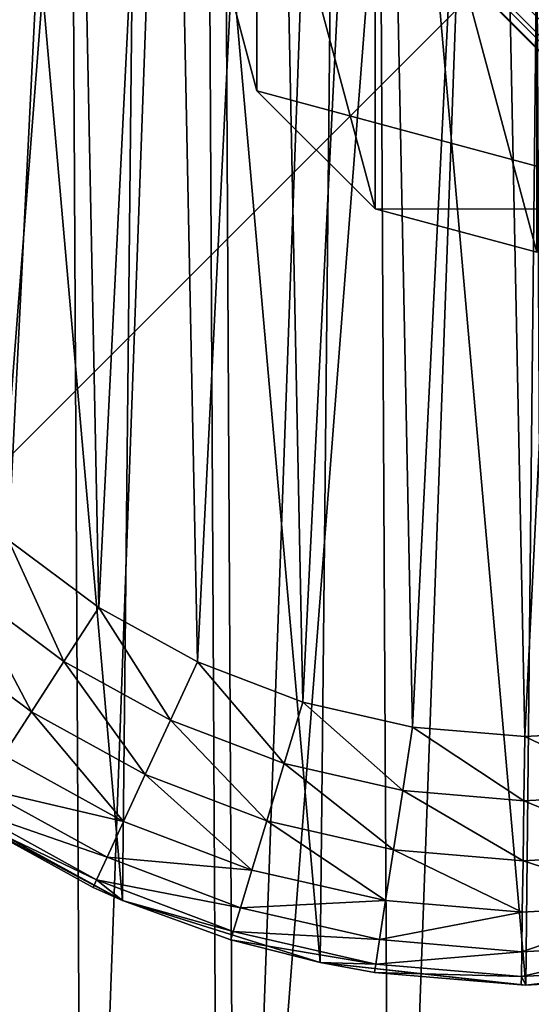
# Model space of a CAD drawing. Header units: millimetres. Extents: x -102 to 98, y 1 to 201.
# Tile 7 of 31: x -12 to -2, y 79 to 99. Entities that reach past the tile are written whole.
import ezdxf

# ---------------------------------------------------------------- set-up
doc = ezdxf.new("R2010")
doc.units = ezdxf.units.MM
doc.header["$LTSCALE"] = 25.4
doc.layers.get('0').update_dxf_attribs({"true_color": 0xff5454})

# ---------------------------------------------------------------- blocks, each defined once
blk = doc.blocks.new('COBA-ANTIQUE-I-9042.STL')
at = {"color": 39, "true_color": 0x42361f}
mesh = blk.add_polyface(dxfattribs=at)
corners = [(98.319, 201, -35.4), (-101.681, 1, -35.4), (-101.681, 201, -35.4), (98.319, 1, -35.4)]
mesh.append_faces([[corners[k] for k in face] for face in [(0, 1, 2), (1, 0, 3)]], dxfattribs={"vtx0": -1, "color": 39})
mesh = blk.add_polyface(dxfattribs=at)
corners = [(98.319, 1, -30), (-101.681, 201, -30), (-101.681, 1, -30), (98.319, 201, -30)]
mesh.append_faces([[corners[k] for k in face] for face in [(0, 1, 2), (1, 0, 3)]], dxfattribs={"vtx0": -1, "color": 39})
at = {"color": 250, "true_color": 0x262626}
mesh = blk.add_polyface(dxfattribs=at)
corners = [(-68.295, 169.696, -46.25), (66.909, 33.833, -46.77), (-68.848, 169.591, -46.77), (67.014, 34.386, -46.25)]
mesh.append_faces([[corners[k] for k in face] for face in [(0, 1, 2), (1, 0, 3)]], dxfattribs={"vtx0": -1, "color": 250})
mesh = blk.add_polyface(dxfattribs=at)
corners = [(3.957, 97.766, -45.4), (67.035, 34.602, -45.849), (-68.295, 169.696, -46.25)]
mesh.append_faces([[corners[k] for k in face] for face in [(0, 1, 2)]], dxfattribs={"color": 250})
mesh = blk.add_polyface(dxfattribs=at)
corners = [(3.957, 97.766, -45.4), (-68.295, 169.696, -46.25), (-4.916, 106.638, -45.4)]
mesh.append_faces([[corners[k] for k in face] for face in [(0, 1, 2)]], dxfattribs={"color": 250})
mesh = blk.add_polyface(dxfattribs=at)
corners = [(67.035, 34.602, -45.849), (67.014, 34.386, -46.25), (-68.295, 169.696, -46.25)]
mesh.append_faces([[corners[k] for k in face] for face in [(0, 1, 2)]], dxfattribs={"color": 250})
mesh = blk.add_polyface(dxfattribs=at)
corners = [(-69.018, 169.539, -46.872), (66.682, 33.274, -47.039), (-69.408, 169.364, -47.039), (66.857, 33.663, -46.872)]
mesh.append_faces([[corners[k] for k in face] for face in [(0, 1, 2), (1, 0, 3)]], dxfattribs={"vtx0": -1, "color": 250})
mesh = blk.add_polyface(dxfattribs=at)
corners = [(-68.848, 169.591, -46.77), (66.857, 33.663, -46.872), (-69.018, 169.539, -46.872), (66.909, 33.833, -46.77)]
mesh.append_faces([[corners[k] for k in face] for face in [(0, 1, 2), (1, 0, 3)]], dxfattribs={"vtx0": -1, "color": 250})
mesh = blk.add_polyface(dxfattribs=at)
corners = [(-69.408, 169.364, -47.039), (66.406, 32.912, -47.1), (-69.769, 169.088, -47.1), (66.682, 33.274, -47.039)]
mesh.append_faces([[corners[k] for k in face] for face in [(0, 1, 2), (1, 0, 3)]], dxfattribs={"vtx0": -1, "color": 250})
mesh = blk.add_polyface(dxfattribs=at)
corners = [(-69.769, 169.088, -47.1), (66.046, 32.637, -47.039), (-70.045, 168.726, -47.039), (66.406, 32.912, -47.1)]
mesh.append_faces([[corners[k] for k in face] for face in [(0, 1, 2), (1, 0, 3)]], dxfattribs={"vtx0": -1, "color": 250})
mesh = blk.add_polyface(dxfattribs=at)
corners = [(-70.045, 168.726, -47.039), (65.655, 32.461, -46.872), (-70.22, 168.337, -46.872), (66.046, 32.637, -47.039)]
mesh.append_faces([[corners[k] for k in face] for face in [(0, 1, 2), (1, 0, 3)]], dxfattribs={"vtx0": -1, "color": 250})
mesh = blk.add_polyface(dxfattribs=at)
corners = [(-70.22, 168.337, -46.872), (65.485, 32.409, -46.77), (-70.272, 168.167, -46.77), (65.655, 32.461, -46.872)]
mesh.append_faces([[corners[k] for k in face] for face in [(0, 1, 2), (1, 0, 3)]], dxfattribs={"vtx0": -1, "color": 250})
mesh = blk.add_polyface(dxfattribs=at)
corners = [(-70.272, 168.167, -46.77), (64.932, 32.304, -46.25), (-70.377, 167.614, -46.25), (65.485, 32.409, -46.77)]
mesh.append_faces([[corners[k] for k in face] for face in [(0, 1, 2), (1, 0, 3)]], dxfattribs={"vtx0": -1, "color": 250})
mesh = blk.add_polyface(dxfattribs=at)
corners = [(-70.377, 167.614, -46.25), (64.932, 32.304, -46.25), (-70.398, 167.398, -45.85)]
mesh.append_faces([[corners[k] for k in face] for face in [(0, 1, 2)]], dxfattribs={"color": 250})
mesh = blk.add_polyface(dxfattribs=at)
corners = [(-7.32, 104.234, -45.4), (-70.398, 167.398, -45.85), (64.932, 32.304, -46.25)]
mesh.append_faces([[corners[k] for k in face] for face in [(0, 1, 2)]], dxfattribs={"color": 250})
mesh = blk.add_polyface(dxfattribs=at)
corners = [(-41.527, 97.486, 0), (-40.509, 110.615, 0), (-41.562, 104.093, 0), (-40.405, 90.976, 0), (-38.397, 116.874, 0), (-38.227, 84.739, 0), (-35.283, 122.701, 0), (-35.052, 78.946, 0), (-31.253, 127.936, 0), (-30.967, 73.754, 0), (-26.416, 132.436, 0), (-26.083, 69.305, 0), (-20.905, 136.078, 0), (-20.533, 65.721, 0), (-14.869, 138.764, 0), (-14.47, 63.099, 0), (-8.473, 140.419, 0), (-8.057, 61.511, 0), (-1.893, 140.999, 0), (-1.47, 61.001, 0), (4.694, 140.489, 0), (5.11, 61.581, 0), (11.107, 138.901, 0), (11.506, 63.236, 0), (17.17, 136.279, 0), (17.542, 65.922, 0), (22.72, 132.695, 0), (23.053, 69.564, 0), (27.604, 128.246, 0), (27.89, 74.064, 0), (31.689, 123.054, 0), (31.92, 79.299, 0), (34.864, 117.261, 0), (35.034, 85.126, 0), (37.042, 111.024, 0), (37.146, 91.385, 0), (38.164, 104.514, 0), (38.199, 97.907, 0)]
mesh.append_faces([[corners[k] for k in face] for face in [(0, 1, 2), (36, 35, 37)]], dxfattribs={"vtx0": -1, "color": 250})
mesh.append_faces([[corners[k] for k in face] for face in [(1, 3, 4), (4, 5, 6), (6, 7, 8), (8, 9, 10), (10, 11, 12), (12, 13, 14), (14, 15, 16), (16, 17, 18), (18, 19, 20), (20, 21, 22), (22, 23, 24), (24, 25, 26), (26, 27, 28), (28, 29, 30), (30, 31, 32), (32, 33, 34), (34, 35, 36)]], dxfattribs={"vtx0": -1, "vtx1": -1, "color": 250})
mesh.append_faces([[corners[k] for k in face] for face in [(1, 0, 3), (4, 3, 5), (6, 5, 7), (8, 7, 9), (10, 9, 11), (12, 11, 13), (14, 13, 15), (16, 15, 17), (18, 17, 19), (20, 19, 21), (22, 21, 23), (24, 23, 25), (26, 25, 27), (28, 27, 29), (30, 29, 31), (32, 31, 33), (34, 33, 35)]], dxfattribs={"vtx0": -1, "vtx2": -1, "color": 250})
mesh = blk.add_polyface(dxfattribs=at)
corners = [(-39.568, 103.938, -30), (-39.535, 97.662, -30), (-39.681, 100.799, -30), (-39.196, 107.057, -30), (-39.13, 94.548, -30), (-38.567, 110.134, -30), (-38.469, 91.477, -30), (-37.687, 113.149, -30), (-37.557, 88.472, -30), (-36.561, 116.081, -30), (-36.4, 85.552, -30), (-35.196, 118.909, -30), (-35.006, 82.738, -30), (-33.603, 121.616, -30), (-33.384, 80.048, -30), (-31.792, 124.181, -30), (-31.545, 77.502, -30), (-29.774, 126.589, -30), (-29.503, 75.116, -30), (-27.565, 128.821, -30), (-27.27, 72.907, -30), (-25.18, 130.864, -30), (-24.863, 70.89, -30), (-22.633, 132.702, -30), (-22.297, 69.078, -30), (-19.944, 134.324, -30), (-19.591, 67.485, -30), (-17.129, 135.718, -30), (-16.762, 66.121, -30), (-14.21, 136.875, -30), (-13.83, 64.994, -30), (-11.204, 137.787, -30), (-10.815, 64.114, -30), (-8.134, 138.448, -30), (-7.738, 63.486, -30), (-5.019, 138.853, -30), (-4.62, 63.114, -30), (-1.882, 138.999, -30), (-1.481, 63.001, -30), (1.257, 138.886, -30), (1.656, 63.147, -30), (4.375, 138.514, -30), (4.771, 63.552, -30), (7.452, 137.886, -30), (7.841, 64.213, -30), (10.467, 137.006, -30), (10.847, 65.125, -30), (13.399, 135.879, -30), (13.766, 66.282, -30), (16.228, 134.515, -30), (16.581, 67.676, -30), (18.934, 132.922, -30), (19.27, 69.298, -30), (21.5, 131.11, -30), (21.817, 71.136, -30), (23.907, 129.093, -30), (24.202, 73.179, -30), (26.14, 126.884, -30), (26.412, 75.411, -30), (28.182, 124.498, -30), (28.429, 77.819, -30), (30.021, 121.952, -30), (30.24, 80.384, -30), (31.643, 119.262, -30), (31.834, 83.091, -30), (33.037, 116.448, -30), (33.198, 85.919, -30), (34.194, 113.528, -30), (34.324, 88.851, -30), (35.106, 110.523, -30), (35.204, 91.866, -30), (35.767, 107.452, -30), (35.833, 94.943, -30), (36.172, 104.338, -30), (36.205, 98.062, -30), (36.318, 101.201, -30)]
mesh.append_faces([[corners[k] for k in face] for face in [(0, 1, 2), (74, 73, 75)]], dxfattribs={"vtx0": -1, "color": 250})
mesh.append_faces([[corners[k] for k in face] for face in [(1, 3, 4), (4, 5, 6), (6, 7, 8), (8, 9, 10), (10, 11, 12), (12, 13, 14), (14, 15, 16), (16, 17, 18), (18, 19, 20), (20, 21, 22), (22, 23, 24), (24, 25, 26), (26, 27, 28), (28, 29, 30), (30, 31, 32), (32, 33, 34), (34, 35, 36), (36, 37, 38), (38, 39, 40), (40, 41, 42), (42, 43, 44), (44, 45, 46), (46, 47, 48), (48, 49, 50), (50, 51, 52), (52, 53, 54), (54, 55, 56), (56, 57, 58), (58, 59, 60), (60, 61, 62), (62, 63, 64), (64, 65, 66), (66, 67, 68), (68, 69, 70), (70, 71, 72), (72, 73, 74)]], dxfattribs={"vtx0": -1, "vtx1": -1, "color": 250})
mesh.append_faces([[corners[k] for k in face] for face in [(1, 0, 3), (4, 3, 5), (6, 5, 7), (8, 7, 9), (10, 9, 11), (12, 11, 13), (14, 13, 15), (16, 15, 17), (18, 17, 19), (20, 19, 21), (22, 21, 23), (24, 23, 25), (26, 25, 27), (28, 27, 29), (30, 29, 31), (32, 31, 33), (34, 33, 35), (36, 35, 37), (38, 37, 39), (40, 39, 41), (42, 41, 43), (44, 43, 45), (46, 45, 47), (48, 47, 49), (50, 49, 51), (52, 51, 53), (54, 53, 55), (56, 55, 57), (58, 57, 59), (60, 59, 61), (62, 61, 63), (64, 63, 65), (66, 65, 67), (68, 67, 69), (70, 69, 71), (72, 71, 73)]], dxfattribs={"vtx0": -1, "vtx2": -1, "color": 250})
mesh = blk.add_polyface(dxfattribs=at)
corners = [(-22.479, 105.361, -110.4), (-22.565, 97.07, -110.4), (-22.93, 101.22, -110.4), (-21.397, 93.071, -110.4), (-21.229, 109.335, -110.4), (-19.471, 89.377, -110.4), (-19.227, 112.988, -110.4), (-16.862, 86.13, -110.4), (-16.551, 116.181, -110.4), (-13.669, 83.454, -110.4), (-13.304, 118.79, -110.4), (-10.016, 81.453, -110.4), (-9.61, 120.715, -110.4), (-6.042, 80.202, -110.4), (-5.611, 121.883, -110.4), (-1.901, 79.751, -110.4), (-1.462, 122.249, -110.4), (2.249, 80.117, -110.4), (2.679, 121.798, -110.4), (6.247, 81.285, -110.4), (6.653, 120.547, -110.4), (9.941, 83.21, -110.4), (10.306, 118.546, -110.4), (13.188, 85.819, -110.4), (13.499, 115.87, -110.4), (15.864, 89.012, -110.4), (16.108, 112.623, -110.4), (17.866, 92.665, -110.4), (18.034, 108.929, -110.4), (19.116, 96.639, -110.4), (19.202, 104.93, -110.4), (19.567, 100.78, -110.4)]
mesh.append_faces([[corners[k] for k in face] for face in [(0, 1, 2), (29, 30, 31)]], dxfattribs={"vtx0": -1, "color": 250})
mesh.append_faces([[corners[k] for k in face] for face in [(1, 0, 3), (3, 4, 5), (5, 6, 7), (7, 8, 9), (9, 10, 11), (11, 12, 13), (13, 14, 15), (15, 16, 17), (17, 18, 19), (19, 20, 21), (21, 22, 23), (23, 24, 25), (25, 26, 27), (27, 28, 29)]], dxfattribs={"vtx0": -1, "vtx1": -1, "color": 250})
mesh.append_faces([[corners[k] for k in face] for face in [(3, 0, 4), (5, 4, 6), (7, 6, 8), (9, 8, 10), (11, 10, 12), (13, 12, 14), (15, 14, 16), (17, 16, 18), (19, 18, 20), (21, 20, 22), (23, 22, 24), (25, 24, 26), (27, 26, 28), (29, 28, 30)]], dxfattribs={"vtx0": -1, "vtx2": -1, "color": 250})
mesh = blk.add_polyface(dxfattribs=at)
corners = [(-17.724, 98.414, -45.4), (-17.816, 102.936, -45.4), (-17.928, 100.672, -45.4), (-17.389, 105.163, -45.4), (-17.208, 96.206, -45.4), (-16.657, 107.308, -45.4), (-16.39, 94.092, -45.4), (-15.633, 109.331, -45.4), (-15.285, 92.112, -45.4), (-14.338, 111.192, -45.4), (-13.916, 90.305, -45.4), (-12.797, 112.854, -45.4), (-12.309, 88.707, -45.4), (-11.039, 114.286, -45.4), (-10.494, 87.347, -45.4), (-9.099, 115.459, -45.4), (-8.508, 86.254, -45.4), (-7.014, 116.35, -45.4), (-6.39, 85.447, -45.4), (-4.826, 116.943, -45.4), (-4.179, 84.943, -45.4), (-2.577, 117.225, -45.4), (-1.92, 84.752, -45.4), (-0.31, 117.192, -45.4), (0.343, 84.877, -45.4), (1.93, 116.844, -45.4), (2.568, 85.315, -45.4), (4.1, 116.187, -45.4), (4.709, 86.059, -45.4), (6.158, 115.234, -45.4), (6.726, 87.094, -45.4), (8.062, 114.005, -45.4), (8.58, 88.4, -45.4), (9.777, 112.522, -45.4), (10.233, 89.95, -45.4), (11.269, 110.815, -45.4), (11.655, 91.716, -45.4), (12.509, 108.917, -45.4), (12.818, 93.663, -45.4), (13.473, 106.865, -45.4), (13.698, 95.752, -45.4), (14.142, 104.699, -45.4), (14.278, 97.943, -45.4), (14.503, 102.461, -45.4), (14.549, 100.194, -45.4)]
mesh.append_faces([[corners[k] for k in face] for face in [(0, 1, 2), (43, 42, 44)]], dxfattribs={"vtx0": -1, "color": 250})
mesh.append_faces([[corners[k] for k in face] for face in [(1, 0, 3), (3, 4, 5), (5, 6, 7), (7, 8, 9), (9, 10, 11), (11, 12, 13), (13, 14, 15), (15, 16, 17), (17, 18, 19), (19, 20, 21), (21, 22, 23), (23, 24, 25), (25, 26, 27), (27, 28, 29), (29, 30, 31), (31, 32, 33), (33, 34, 35), (35, 36, 37), (37, 38, 39), (39, 40, 41), (41, 42, 43)]], dxfattribs={"vtx0": -1, "vtx1": -1, "color": 250})
mesh.append_faces([[corners[k] for k in face] for face in [(3, 0, 4), (5, 4, 6), (7, 6, 8), (9, 8, 10), (11, 10, 12), (13, 12, 14), (15, 14, 16), (17, 16, 18), (19, 18, 20), (21, 20, 22), (23, 22, 24), (25, 24, 26), (27, 26, 28), (29, 28, 30), (31, 30, 32), (33, 32, 34), (35, 34, 36), (37, 36, 38), (39, 38, 40), (41, 40, 42)]], dxfattribs={"vtx0": -1, "vtx2": -1, "color": 250})
mesh = blk.add_polyface(dxfattribs=at)
corners = [(-7.311, 97.75, -35.4), (-7.311, 104.25, -35.4), (-8.181, 101, -35.4), (-4.931, 95.371, -35.4), (-4.931, 106.629, -35.4), (-1.681, 94.5, -35.4), (-1.681, 107.5, -35.4), (1.569, 95.371, -35.4), (1.569, 106.629, -35.4), (3.948, 97.75, -35.4), (3.948, 104.25, -35.4), (4.819, 101, -35.4)]
mesh.append_faces([[corners[k] for k in face] for face in [(0, 1, 2), (10, 9, 11)]], dxfattribs={"vtx0": -1, "color": 250})
mesh.append_faces([[corners[k] for k in face] for face in [(1, 3, 4), (4, 5, 6), (6, 7, 8), (8, 9, 10)]], dxfattribs={"vtx0": -1, "vtx1": -1, "color": 250})
mesh.append_faces([[corners[k] for k in face] for face in [(1, 0, 3), (4, 3, 5), (6, 5, 7), (8, 7, 9)]], dxfattribs={"vtx0": -1, "vtx2": -1, "color": 250})
mesh = blk.add_polyface(dxfattribs=at)
corners = [(-1.681, 107.5, -45.4), (3.957, 97.766, -45.4), (-4.916, 106.638, -45.4), (1.569, 106.629, -45.4), (3.948, 104.25, -45.4), (4.819, 101, -45.4)]
mesh.append_faces([[corners[k] for k in face] for face in [(0, 1, 2), (1, 4, 5)]], dxfattribs={"vtx0": -1, "color": 250})
mesh.append_faces([[corners[k] for k in face] for face in [(1, 0, 3), (1, 3, 4)]], dxfattribs={"vtx0": -1, "vtx2": -1, "color": 250})
mesh = blk.add_polyface(dxfattribs=at)
corners = [(-7.32, 104.234, -45.4), (-7.311, 97.75, -45.4), (-8.181, 101, -45.4), (1.553, 95.362, -45.4), (-4.931, 95.371, -45.4), (-1.681, 94.5, -45.4)]
mesh.append_faces([[corners[k] for k in face] for face in [(0, 1, 2), (4, 3, 5)]], dxfattribs={"vtx0": -1, "color": 250})
mesh.append_faces([[corners[k] for k in face] for face in [(1, 3, 4)]], dxfattribs={"vtx0": -1, "vtx1": -1, "color": 250})
mesh.append_faces([[corners[k] for k in face] for face in [(1, 0, 3)]], dxfattribs={"vtx0": -1, "vtx2": -1, "color": 250})
mesh = blk.add_polyface(dxfattribs=at)
corners = [(-7.32, 104.234, -45.4), (64.932, 32.304, -46.25), (1.553, 95.362, -45.4)]
mesh.append_faces([[corners[k] for k in face] for face in [(0, 1, 2)]], dxfattribs={"color": 250})
mesh = blk.add_polyface(dxfattribs=at)
corners = [(-8.181, 101, -35.4), (-7.311, 97.75, -45.4), (-7.311, 97.75, -35.4), (-8.181, 101, -45.4)]
mesh.append_faces([[corners[k] for k in face] for face in [(0, 1, 2), (1, 0, 3)]], dxfattribs={"vtx0": -1, "color": 250})
mesh = blk.add_polyface(dxfattribs=at)
corners = [(-4.931, 95.371, -35.4), (-7.311, 97.75, -45.4), (-4.931, 95.371, -45.4), (-7.311, 97.75, -35.4)]
mesh.append_faces([[corners[k] for k in face] for face in [(0, 1, 2), (1, 0, 3)]], dxfattribs={"vtx0": -1, "color": 250})
mesh = blk.add_polyface(dxfattribs=at)
corners = [(-1.681, 94.5, -35.4), (-4.931, 95.371, -45.4), (-1.681, 94.5, -45.4), (-4.931, 95.371, -35.4)]
mesh.append_faces([[corners[k] for k in face] for face in [(0, 1, 2), (1, 0, 3)]], dxfattribs={"vtx0": -1, "color": 250})
mesh = blk.add_polyface(dxfattribs=at)
corners = [(-11.196, 86.26, -45.57), (-12.309, 88.707, -45.4), (-13.155, 87.728, -45.57), (-10.494, 87.347, -45.4)]
mesh.append_faces([[corners[k] for k in face] for face in [(0, 1, 2), (1, 0, 3)]], dxfattribs={"vtx0": -1, "color": 250})
mesh = blk.add_polyface(dxfattribs=at)
corners = [(-11.85, 85.247, -46.07), (-13.155, 87.728, -45.57), (-13.944, 86.815, -46.07), (-11.196, 86.26, -45.57)]
mesh.append_faces([[corners[k] for k in face] for face in [(0, 1, 2), (1, 0, 3)]], dxfattribs={"vtx0": -1, "color": 250})
mesh = blk.add_polyface(dxfattribs=at)
corners = [(-9.052, 85.079, -45.57), (-10.494, 87.347, -45.4), (-11.196, 86.26, -45.57), (-8.508, 86.254, -45.4)]
mesh.append_faces([[corners[k] for k in face] for face in [(0, 1, 2), (1, 0, 3)]], dxfattribs={"vtx0": -1, "color": 250})
mesh = blk.add_polyface(dxfattribs=at)
corners = [(-12.412, 84.377, -46.864), (-13.944, 86.815, -46.07), (-14.621, 86.032, -46.864), (-11.85, 85.247, -46.07)]
mesh.append_faces([[corners[k] for k in face] for face in [(0, 1, 2), (1, 0, 3)]], dxfattribs={"vtx0": -1, "color": 250})
mesh = blk.add_polyface(dxfattribs=at)
corners = [(-9.559, 83.985, -46.07), (-11.196, 86.26, -45.57), (-11.85, 85.247, -46.07), (-9.052, 85.079, -45.57)]
mesh.append_faces([[corners[k] for k in face] for face in [(0, 1, 2), (1, 0, 3)]], dxfattribs={"vtx0": -1, "color": 250})
mesh = blk.add_polyface(dxfattribs=at)
corners = [(-6.765, 84.208, -45.57), (-8.508, 86.254, -45.4), (-9.052, 85.079, -45.57), (-6.39, 85.447, -45.4)]
mesh.append_faces([[corners[k] for k in face] for face in [(0, 1, 2), (1, 0, 3)]], dxfattribs={"vtx0": -1, "color": 250})
mesh = blk.add_polyface(dxfattribs=at)
corners = [(-4.378, 83.664, -45.57), (-6.39, 85.447, -45.4), (-6.765, 84.208, -45.57), (-4.179, 84.943, -45.4)]
mesh.append_faces([[corners[k] for k in face] for face in [(0, 1, 2), (1, 0, 3)]], dxfattribs={"vtx0": -1, "color": 250})
mesh = blk.add_polyface(dxfattribs=at)
corners = [(-9.994, 83.045, -46.864), (-11.85, 85.247, -46.07), (-12.412, 84.377, -46.864), (-9.559, 83.985, -46.07)]
mesh.append_faces([[corners[k] for k in face] for face in [(0, 1, 2), (1, 0, 3)]], dxfattribs={"vtx0": -1, "color": 250})
mesh = blk.add_polyface(dxfattribs=at)
corners = [(-7.114, 83.054, -46.07), (-9.052, 85.079, -45.57), (-9.559, 83.985, -46.07), (-6.765, 84.208, -45.57)]
mesh.append_faces([[corners[k] for k in face] for face in [(0, 1, 2), (1, 0, 3)]], dxfattribs={"vtx0": -1, "color": 250})
mesh = blk.add_polyface(dxfattribs=at)
corners = [(-1.939, 83.458, -45.57), (-4.179, 84.943, -45.4), (-4.378, 83.664, -45.57), (-1.92, 84.752, -45.4)]
mesh.append_faces([[corners[k] for k in face] for face in [(0, 1, 2), (1, 0, 3)]], dxfattribs={"vtx0": -1, "color": 250})
mesh = blk.add_polyface(dxfattribs=at)
corners = [(0.505, 83.593, -45.57), (-1.92, 84.752, -45.4), (-1.939, 83.458, -45.57), (0.343, 84.877, -45.4)]
mesh.append_faces([[corners[k] for k in face] for face in [(0, 1, 2), (1, 0, 3)]], dxfattribs={"vtx0": -1, "color": 250})
mesh = blk.add_polyface(dxfattribs=at)
corners = [(-9.994, 83.045, -46.864), (-12.843, 83.709, -47.9), (-10.328, 82.324, -47.9), (-12.412, 84.377, -46.864)]
mesh.append_faces([[corners[k] for k in face] for face in [(0, 1, 2), (1, 0, 3)]], dxfattribs={"vtx0": -1, "color": 250})
mesh = blk.add_polyface(dxfattribs=at)
corners = [(-4.564, 82.473, -46.07), (-6.765, 84.208, -45.57), (-7.114, 83.054, -46.07), (-4.378, 83.664, -45.57)]
mesh.append_faces([[corners[k] for k in face] for face in [(0, 1, 2), (1, 0, 3)]], dxfattribs={"vtx0": -1, "color": 250})
mesh = blk.add_polyface(dxfattribs=at)
corners = [(-7.414, 82.063, -46.864), (-9.559, 83.985, -46.07), (-9.994, 83.045, -46.864), (-7.114, 83.054, -46.07)]
mesh.append_faces([[corners[k] for k in face] for face in [(0, 1, 2), (1, 0, 3)]], dxfattribs={"vtx0": -1, "color": 250})
mesh = blk.add_polyface(dxfattribs=at)
corners = [(-10.328, 82.324, -47.9), (-13.114, 83.29, -49.106), (-10.538, 81.871, -49.106), (-12.843, 83.709, -47.9)]
mesh.append_faces([[corners[k] for k in face] for face in [(0, 1, 2), (1, 0, 3)]], dxfattribs={"vtx0": -1, "color": 250})
mesh = blk.add_polyface(dxfattribs=at)
corners = [(-1.957, 82.252, -46.07), (-4.378, 83.664, -45.57), (-4.564, 82.473, -46.07), (-1.939, 83.458, -45.57)]
mesh.append_faces([[corners[k] for k in face] for face in [(0, 1, 2), (1, 0, 3)]], dxfattribs={"vtx0": -1, "color": 250})
mesh = blk.add_polyface(dxfattribs=at)
corners = [(-13.206, 83.146, -50.4), (-13.669, 83.454, -110.4), (-10.016, 81.453, -110.4)]
mesh.append_faces([[corners[k] for k in face] for face in [(0, 1, 2)]], dxfattribs={"color": 250})
mesh = blk.add_polyface(dxfattribs=at)
corners = [(0.655, 82.396, -46.07), (-1.939, 83.458, -45.57), (-1.957, 82.252, -46.07), (0.505, 83.593, -45.57)]
mesh.append_faces([[corners[k] for k in face] for face in [(0, 1, 2), (1, 0, 3)]], dxfattribs={"vtx0": -1, "color": 250})
mesh = blk.add_polyface(dxfattribs=at)
corners = [(-10.538, 81.871, -49.106), (-13.206, 83.146, -50.4), (-10.609, 81.716, -50.4), (-13.114, 83.29, -49.106)]
mesh.append_faces([[corners[k] for k in face] for face in [(0, 1, 2), (1, 0, 3)]], dxfattribs={"vtx0": -1, "color": 250})
mesh = blk.add_polyface(dxfattribs=at)
corners = [(-13.206, 83.146, -50.4), (-10.016, 81.453, -110.4), (-10.609, 81.716, -50.4)]
mesh.append_faces([[corners[k] for k in face] for face in [(0, 1, 2)]], dxfattribs={"color": 250})
mesh = blk.add_polyface(dxfattribs=at)
corners = [(-7.414, 82.063, -46.864), (-10.328, 82.324, -47.9), (-7.644, 81.303, -47.9), (-9.994, 83.045, -46.864)]
mesh.append_faces([[corners[k] for k in face] for face in [(0, 1, 2), (1, 0, 3)]], dxfattribs={"vtx0": -1, "color": 250})
mesh = blk.add_polyface(dxfattribs=at)
corners = [(-4.723, 81.45, -46.864), (-7.114, 83.054, -46.07), (-7.414, 82.063, -46.864), (-4.564, 82.473, -46.07)]
mesh.append_faces([[corners[k] for k in face] for face in [(0, 1, 2), (1, 0, 3)]], dxfattribs={"vtx0": -1, "color": 250})
mesh = blk.add_polyface(dxfattribs=at)
corners = [(-1.972, 81.217, -46.864), (-4.564, 82.473, -46.07), (-4.723, 81.45, -46.864), (-1.957, 82.252, -46.07)]
mesh.append_faces([[corners[k] for k in face] for face in [(0, 1, 2), (1, 0, 3)]], dxfattribs={"vtx0": -1, "color": 250})
mesh = blk.add_polyface(dxfattribs=at)
corners = [(-7.644, 81.303, -47.9), (-10.538, 81.871, -49.106), (-7.789, 80.825, -49.106), (-10.328, 82.324, -47.9)]
mesh.append_faces([[corners[k] for k in face] for face in [(0, 1, 2), (1, 0, 3)]], dxfattribs={"vtx0": -1, "color": 250})
mesh = blk.add_polyface(dxfattribs=at)
corners = [(0.784, 81.369, -46.864), (-1.957, 82.252, -46.07), (-1.972, 81.217, -46.864), (0.655, 82.396, -46.07)]
mesh.append_faces([[corners[k] for k in face] for face in [(0, 1, 2), (1, 0, 3)]], dxfattribs={"vtx0": -1, "color": 250})
mesh = blk.add_polyface(dxfattribs=at)
corners = [(-4.723, 81.45, -46.864), (-7.644, 81.303, -47.9), (-4.845, 80.664, -47.9), (-7.414, 82.063, -46.864)]
mesh.append_faces([[corners[k] for k in face] for face in [(0, 1, 2), (1, 0, 3)]], dxfattribs={"vtx0": -1, "color": 250})
mesh = blk.add_polyface(dxfattribs=at)
corners = [(-10.538, 81.871, -49.106), (-10.609, 81.716, -50.4), (-10.016, 81.453, -50.4)]
mesh.append_faces([[corners[k] for k in face] for face in [(0, 1, 2)]], dxfattribs={"color": 250})
mesh = blk.add_polyface(dxfattribs=at)
corners = [(-10.538, 81.871, -49.106), (-10.016, 81.453, -50.4), (-7.789, 80.825, -49.106)]
mesh.append_faces([[corners[k] for k in face] for face in [(0, 1, 2)]], dxfattribs={"color": 250})
mesh = blk.add_polyface(dxfattribs=at)
corners = [(-10.609, 81.716, -50.4), (-10.016, 81.453, -110.4), (-10.016, 81.453, -50.4)]
mesh.append_faces([[corners[k] for k in face] for face in [(0, 1, 2)]], dxfattribs={"color": 250})
mesh = blk.add_polyface(dxfattribs=at)
corners = [(-7.838, 80.662, -50.4), (-10.016, 81.453, -110.4), (-6.042, 80.202, -110.4)]
mesh.append_faces([[corners[k] for k in face] for face in [(0, 1, 2)]], dxfattribs={"color": 250})
mesh = blk.add_polyface(dxfattribs=at)
corners = [(-10.016, 81.453, -50.4), (-10.016, 81.453, -110.4), (-7.838, 80.662, -50.4)]
mesh.append_faces([[corners[k] for k in face] for face in [(0, 1, 2)]], dxfattribs={"color": 250})
mesh = blk.add_polyface(dxfattribs=at)
corners = [(-7.789, 80.825, -49.106), (-10.016, 81.453, -50.4), (-7.838, 80.662, -50.4)]
mesh.append_faces([[corners[k] for k in face] for face in [(0, 1, 2)]], dxfattribs={"color": 250})
mesh = blk.add_polyface(dxfattribs=at)
corners = [(-1.972, 81.217, -46.864), (-4.845, 80.664, -47.9), (-1.984, 80.422, -47.9), (-4.723, 81.45, -46.864)]
mesh.append_faces([[corners[k] for k in face] for face in [(0, 1, 2), (1, 0, 3)]], dxfattribs={"vtx0": -1, "color": 250})
mesh = blk.add_polyface(dxfattribs=at)
corners = [(-4.845, 80.664, -47.9), (-7.789, 80.825, -49.106), (-4.922, 80.171, -49.106), (-7.644, 81.303, -47.9)]
mesh.append_faces([[corners[k] for k in face] for face in [(0, 1, 2), (1, 0, 3)]], dxfattribs={"vtx0": -1, "color": 250})
mesh = blk.add_polyface(dxfattribs=at)
corners = [(0.784, 81.369, -46.864), (-1.984, 80.422, -47.9), (0.883, 80.58, -47.9), (-1.972, 81.217, -46.864)]
mesh.append_faces([[corners[k] for k in face] for face in [(0, 1, 2), (1, 0, 3)]], dxfattribs={"vtx0": -1, "color": 250})
mesh = blk.add_polyface(dxfattribs=at)
corners = [(-7.789, 80.825, -49.106), (-7.838, 80.662, -50.4), (-4.922, 80.171, -49.106)]
mesh.append_faces([[corners[k] for k in face] for face in [(0, 1, 2)]], dxfattribs={"color": 250})
mesh = blk.add_polyface(dxfattribs=at)
corners = [(-7.838, 80.662, -50.4), (-6.042, 80.202, -110.4), (-6.042, 80.202, -50.4)]
mesh.append_faces([[corners[k] for k in face] for face in [(0, 1, 2)]], dxfattribs={"color": 250})
mesh = blk.add_polyface(dxfattribs=at)
corners = [(-4.922, 80.171, -49.106), (-7.838, 80.662, -50.4), (-6.042, 80.202, -50.4)]
mesh.append_faces([[corners[k] for k in face] for face in [(0, 1, 2)]], dxfattribs={"color": 250})
mesh = blk.add_polyface(dxfattribs=at)
corners = [(-1.984, 80.422, -47.9), (-4.922, 80.171, -49.106), (-1.991, 79.923, -49.106), (-4.845, 80.664, -47.9)]
mesh.append_faces([[corners[k] for k in face] for face in [(0, 1, 2), (1, 0, 3)]], dxfattribs={"vtx0": -1, "color": 250})
mesh = blk.add_polyface(dxfattribs=at)
corners = [(0.883, 80.58, -47.9), (-1.991, 79.923, -49.106), (0.945, 80.085, -49.106), (-1.984, 80.422, -47.9)]
mesh.append_faces([[corners[k] for k in face] for face in [(0, 1, 2), (1, 0, 3)]], dxfattribs={"vtx0": -1, "color": 250})
mesh = blk.add_polyface(dxfattribs=at)
corners = [(-4.948, 80.003, -50.4), (-6.042, 80.202, -110.4), (-1.994, 79.752, -50.4)]
mesh.append_faces([[corners[k] for k in face] for face in [(0, 1, 2)]], dxfattribs={"color": 250})
mesh = blk.add_polyface(dxfattribs=at)
corners = [(-6.042, 80.202, -50.4), (-6.042, 80.202, -110.4), (-4.948, 80.003, -50.4)]
mesh.append_faces([[corners[k] for k in face] for face in [(0, 1, 2)]], dxfattribs={"color": 250})
mesh = blk.add_polyface(dxfattribs=at)
corners = [(-1.994, 79.752, -50.4), (-6.042, 80.202, -110.4), (-1.901, 79.751, -50.4)]
mesh.append_faces([[corners[k] for k in face] for face in [(0, 1, 2)]], dxfattribs={"color": 250})
mesh = blk.add_polyface(dxfattribs=at)
corners = [(-1.901, 79.751, -50.4), (-6.042, 80.202, -110.4), (-1.901, 79.751, -110.4)]
mesh.append_faces([[corners[k] for k in face] for face in [(0, 1, 2)]], dxfattribs={"color": 250})
mesh = blk.add_polyface(dxfattribs=at)
corners = [(-4.922, 80.171, -49.106), (-6.042, 80.202, -50.4), (-4.948, 80.003, -50.4)]
mesh.append_faces([[corners[k] for k in face] for face in [(0, 1, 2)]], dxfattribs={"color": 250})
mesh = blk.add_polyface(dxfattribs=at)
corners = [(-1.991, 79.923, -49.106), (-4.948, 80.003, -50.4), (-1.994, 79.752, -50.4), (-4.922, 80.171, -49.106)]
mesh.append_faces([[corners[k] for k in face] for face in [(0, 1, 2), (1, 0, 3)]], dxfattribs={"vtx0": -1, "color": 250})
mesh = blk.add_polyface(dxfattribs=at)
corners = [(-1.991, 79.923, -49.106), (-1.901, 79.751, -50.4), (0.945, 80.085, -49.106)]
mesh.append_faces([[corners[k] for k in face] for face in [(0, 1, 2)]], dxfattribs={"color": 250})
mesh = blk.add_polyface(dxfattribs=at)
corners = [(0.966, 79.916, -50.4), (-1.901, 79.751, -110.4), (2.249, 80.117, -110.4)]
mesh.append_faces([[corners[k] for k in face] for face in [(0, 1, 2)]], dxfattribs={"color": 250})
mesh = blk.add_polyface(dxfattribs=at)
corners = [(0.945, 80.085, -49.106), (-1.901, 79.751, -50.4), (0.966, 79.916, -50.4)]
mesh.append_faces([[corners[k] for k in face] for face in [(0, 1, 2)]], dxfattribs={"color": 250})
mesh = blk.add_polyface(dxfattribs=at)
corners = [(-1.991, 79.923, -49.106), (-1.994, 79.752, -50.4), (-1.901, 79.751, -50.4)]
mesh.append_faces([[corners[k] for k in face] for face in [(0, 1, 2)]], dxfattribs={"color": 250})
mesh = blk.add_polyface(dxfattribs=at)
corners = [(-1.901, 79.751, -50.4), (-1.901, 79.751, -110.4), (0.966, 79.916, -50.4)]
mesh.append_faces([[corners[k] for k in face] for face in [(0, 1, 2)]], dxfattribs={"color": 250})

msp = doc.modelspace()

# ---------------------------------------------------------------- block references
at = {"color": 0}
msp.add_blockref('COBA-ANTIQUE-I-9042.STL', (0, 0), dxfattribs=at)

doc.saveas('drawing.dxf')
